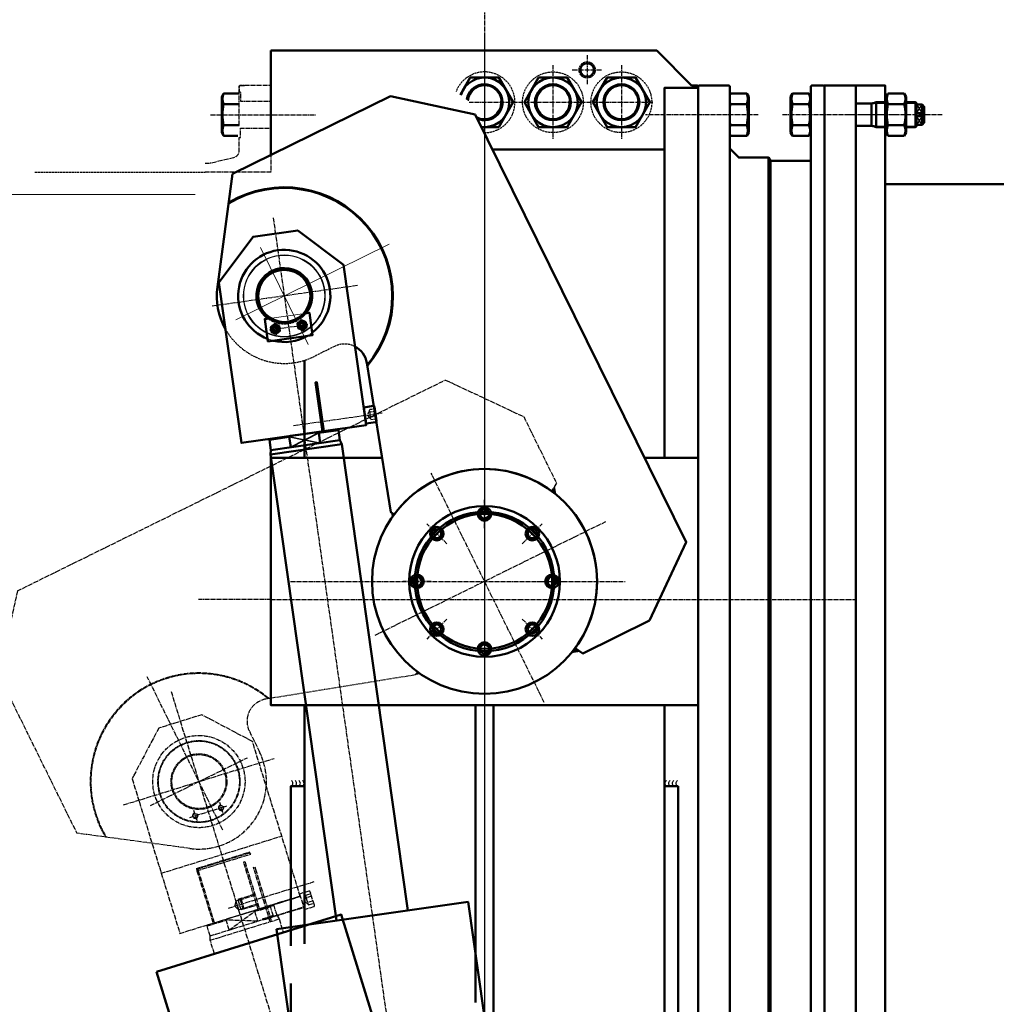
# Model space of a CAD drawing. Header units: millimetres. Extents: x 452087 to 582075, y 10891 to 81641.
# Tile 12 of 46: x 484788 to 486958, y 36136 to 38325. Entities that reach past the tile are written whole.
import ezdxf

# ---------------------------------------------------------------- set-up
doc = ezdxf.new("R2010")
doc.units = ezdxf.units.MM
doc.linetypes.add('AM_DIN_F_W050', pattern=[6.25, 4.75, -1.5])
doc.linetypes.add('AM_DIN_G_W050', pattern=[13.75, 9.75, -1.5, 1, -1.5])
doc.layers.get('Defpoints').update_dxf_attribs({"color": 8})
for name, color, linetype, lineweight in [('AM_0', 7, 'Continuous', 50), ('AM_2', 5, 'Continuous', 50), ('AM_3', 6, 'AM_DIN_F_W050', 25), ('AM_4', 3, 'Continuous', 25), ('AM_5', 3, 'Continuous', 25), ('AM_6', 2, 'Continuous', 35), ('AM_7', 4, 'AM_DIN_G_W050', 25), ('AM_7N', 3, 'AM_DIN_G_W050', 25), ('AM_9', 253, 'Continuous', 0), ('ГТО-2_Бетон 0.6', 2, 'Continuous', 60), ('ОГСО_Оборудование', 7, 'Continuous', 18)]:
    doc.layers.add(name, color=color, linetype=linetype, lineweight=lineweight)
doc.layers.add('ГТО-2_Размеры', color=7, linetype='Continuous')
doc.styles.add('MOSOBL (isocpeur)', font='isocpeur.ttf')
doc.styles.add('RomanS', font='romans.shx', dxfattribs={"width": 0.7})
doc.dimstyles.new('MOSOBL 1-100 (мм)', dxfattribs={"dimscale": 100, "dimtxt": 3, "dimasz": 2, "dimexe": 1.25, "dimexo": 0.625, "dimtad": 1, "dimdec": 0, "dimzin": 9, "dimtxsty": 'RomanS', "dimblk": 'ARCHTICK', "dimcen": 2.5, "dimdle": 1.25, "dimclrd": 7, "dimclre": 7, "dimclrt": 2, "dimadec": 0, "dimazin": 0, "dimtfac": 1, "dimtdec": 0, "dimtmove": 1, "dimatfit": 3, "dimfxl": 1, "dimtfill": 1, "dimlwd": 25, "dimlwe": 25, "dimarcsym": 0})

# ---------------------------------------------------------------- blocks, each defined once
blk = doc.blocks.new('_ArchTick')
at = {"color": 0, "linetype": 'ByBlock', "const_width": 0.15}
blk.add_lwpolyline([(-0.5, -0.5), (0.5, 0.5)], dxfattribs=at)
blk = doc.blocks.new('*D533')
at = {"layer": 'Defpoints', "color": 0, "transparency": 16777216}
for p in [(483020.5661223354, 39090.50458746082), (483020.5661223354, 38636.13221443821), (487420.5661661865, 37436.11098471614)]:
    blk.add_point(p, dxfattribs=at)
at = {"layer": 'ГТО-2_Размеры', "color": 7, "lineweight": 25, "transparency": 16777216}
for p, q in [((483020.5661223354, 38698.63221443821), (483020.5661223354, 39215.50458746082)), ((487420.5661661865, 37498.61098471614), (487420.5661661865, 39215.50458746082)), ((487545.5661661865, 39090.50458746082), (482895.5661223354, 39090.50458746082))]:
    blk.add_line(p, q, dxfattribs=at)
at = {"layer": 'ГТО-2_Размеры', "color": 7, "lineweight": 25, "transparency": 16777216, "xscale": 200, "yscale": 200, "zscale": 200, "rotation": 180}
blk.add_blockref('_ArchTick', (483020.5661223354, 39090.50458746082), dxfattribs=at)
at = {"layer": 'ГТО-2_Размеры', "color": 7, "lineweight": 25, "transparency": 16777216, "xscale": 200, "yscale": 200, "zscale": 200}
blk.add_blockref('_ArchTick', (487420.5661661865, 39090.50458746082), dxfattribs=at)
at = {"layer": 'ГТО-2_Размеры', "color": 2, "transparency": 16777216, "insert": (485220.5661442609, 39303.00458746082), "char_height": 300, "attachment_point": 5, "style": 'MOSOBL (isocpeur)', "bg_fill": 3, "box_fill_scale": 1.1, "bg_fill_color": 256, "bg_fill_true_color": 13158600, "bg_fill_transparency": 0}
blk.add_mtext('4400', dxfattribs=at)
blk = doc.blocks.new('UTEZ-SweESTAVA-naris-spodaj')
at = {"layer": 'AM_7N'}
for p, q in [((-940.000000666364, 440.0000000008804), (-1059.999999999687, 290.0000000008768)), ((-1059.999999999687, 290.0000000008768), (-1059.999999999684, -101.3522601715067)), ((-38.1214958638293, 112.2431753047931), (-58.35589178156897, 171.82039799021)), ((52.41194216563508, 106.323878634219), (80.23152176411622, 162.7592153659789)), ((-765.8893549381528, -238.5047654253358), (-765.8893549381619, 141.4952345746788)), ((-106.3238786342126, 52.41194216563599), (-162.7592153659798, 80.23152176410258)), ((112.2431753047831, 38.12149586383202), (171.8203979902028, 58.35589178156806)), ((299.9999999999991, 7.275957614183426e-12), (-271.4557557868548, 5.456968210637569e-12)), ((-112.2431753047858, -38.12149586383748), (-171.8203979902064, -58.35589178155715)), ((106.3238786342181, -52.41194216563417), (162.7592153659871, -80.23152176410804)), ((-52.41194216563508, -106.323878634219), (-80.23152176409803, -162.7592153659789)), ((-885.889354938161, -118.5047654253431), (-645.8893549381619, -118.5047654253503)), ((38.12149586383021, -112.2431753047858), (58.35589178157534, -171.82039799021))]:
    blk.add_line(p, q, dxfattribs=at)
blk.add_lwpolyline([(-940.0000006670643, 440), (120.0000006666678, 439.9999999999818), (239.9999999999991, 289.9999999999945), (239.9999999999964, 125), (222.1406291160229, 114.6888874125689, 0.9987409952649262), (-222.4288932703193, -114.1288194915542), (-222.4288932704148, -114.1288194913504), (-230.0000000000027, -118.5), (-551.2116760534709, -19.86140547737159, 0.5044290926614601), (-615.8893549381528, -67.65853658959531), (-615.8893549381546, -118.5047654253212, -0.6005324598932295), (-849.6483004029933, -242.9412514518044), (-1059.999999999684, -101.3522601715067)], format="xyb", dxfattribs=at)
for centre, radius in [((0, 0), 249.9999999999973), ((-1.455191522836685e-11, 7.275957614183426e-12), 167.4999999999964), ((0, 0), 155.0000000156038), ((0, 0), 150.0000000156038), ((-765.889354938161, -118.5047654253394), 102.5000000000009), ((-765.889354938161, -118.5047654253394), 91.15470053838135), ((-765.889354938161, -118.5047654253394), 90.00000000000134)]:
    blk.add_circle(centre, radius, dxfattribs=at)
for centre, radius, start, end in [((-48.2366451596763, 142.0324824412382), 15, 15.89237640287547, 201.6243443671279), ((66.32367258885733, 134.5405903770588), 15, 330.8923764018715, 156.6243443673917), ((-765.889354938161, -118.5047654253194), 241.4433756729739, 23.58910796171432, 184.4637402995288), ((-765.889354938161, -118.5047654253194), 240.0000000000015, 23.88573583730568, 184.7374538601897), ((-134.5405903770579, 66.3236725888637), 15, 60.89237640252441, 246.6243443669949), ((142.0324824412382, 48.23664515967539), 15, 285.8923764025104, 111.6243443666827), ((-142.0324824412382, -48.23664515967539), 15, 105.8923764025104, 291.6243443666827), ((134.5405903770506, -66.3236725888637), 15, 240.8923764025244, 66.62434436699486), ((-66.32367258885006, -134.5405903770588), 15, 150.8923764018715, 336.6243443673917), ((48.23664515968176, -142.0324824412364), 15, 195.8923764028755, 21.62434436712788)]:
    blk.add_arc(centre, radius, start, end, dxfattribs=at)
for points in [[(234.3862283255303, 121.7588874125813), (228.2695204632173, 101.9461918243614), (222.1406291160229, 114.6888874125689)], [(-230.0000000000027, -118.5), (-222.4288932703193, -114.1288194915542), (-218.3024820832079, -121.8360632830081)]]:
    blk.add_solid(points, dxfattribs=at)
blk = doc.blocks.new('HID-CIL-max-naris')
for p, q in [((2821.669872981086, 80), (2821.669872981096, -80)), ((2830.999999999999, 77.5), (2831.000000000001, -77.5)), ((2854.000000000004, 77.49999999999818), (2854.000000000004, 33)), ((2854.000000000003, -33), (2854.000000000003, -77.49999999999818))]:
    blk.add_line(p, q)
blk.add_lwpolyline([(2856.000000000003, -42.00000000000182), (2966.000000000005, -41.99999999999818), (2966.000000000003, -45), (2856.000000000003, -45), (2856.000000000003, -139.9999999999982), (3215.999994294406, -140), (3305.999994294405, -50.00000000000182), (3305.999994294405, 49.99999999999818), (3215.999994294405, 140), (2856.000000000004, 139.9999999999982)], close=True)
for points in [[(1774.952260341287, 79.99999999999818), (2821.669872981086, 80), (2830.999999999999, 77.5), (2854.000000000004, 77.49999999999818), (2855.999999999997, 75.5), (2855.999999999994, -75.5), (2854.000000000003, -77.49999999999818), (2831.000000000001, -77.5), (2821.669872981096, -80), (1774.952260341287, -80.00000000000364)], [(2831.000000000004, 33), (2854.000000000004, 33), (2856.000000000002, 31), (2856.000000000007, -31), (2854.000000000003, -33), (2830.999999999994, -33)]]:
    blk.add_lwpolyline(points)
for radius in [59.99999999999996, 57.99999999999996]:
    blk.add_circle((3166.000000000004, 0), radius)
blk.add_arc((3166.000000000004, 0), 61.99999999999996, 223.4640234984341, 136.5359765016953)
at = {"layer": 'AM_0'}
blk.add_lwpolyline([(1774.952260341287, 214.8762513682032), (1774.952260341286, -214.8762513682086), (136.4676504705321, -214.8762513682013), (136.467650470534, 214.8762513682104)], close=True, dxfattribs=at)
at = {"layer": 'AM_2'}
blk.add_lwpolyline([(2860.000000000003, -140.0000000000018), (2860.000000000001, -161.6000000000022, 0.414213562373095), (2862.400000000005, -164.0000000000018), (2893.600000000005, -164, 0.414213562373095), (2896.000000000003, -161.6000000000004), (2896, -140)], format="xyb", close=True, dxfattribs=at)
for centre in [(3096.00000000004, 30), (3096.00000000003, -30)]:
    blk.add_circle(centre, 5.052999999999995, dxfattribs=at)
at = {"layer": 'AM_3'}
for p, q in [((2872.513750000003, -164.0000000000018), (2872.513750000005, -152.0000000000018)), ((2883.486250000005, -164.0000000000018), (2883.486249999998, -152))]:
    blk.add_line(p, q, dxfattribs=at)
blk.add_lwpolyline([(2888.972500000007, -163.9999999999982), (2888.972500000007, -152), (2878.000000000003, -145.6650241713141), (2867.027500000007, -152), (2867.027500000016, -164)], dxfattribs=at)
blk.add_lwpolyline([(2888.972500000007, -152, 0.343145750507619), (2883.486249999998, -152, 0.17157287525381), (2872.513750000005, -152.0000000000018, 0.3431457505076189), (2867.027500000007, -152)], format="xyb", dxfattribs=at)
blk.add_arc((3166.000000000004, 0), 61.99999999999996, 136.5359765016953, 223.4640234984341, dxfattribs=at)
at = {"layer": 'AM_4'}
for centre, start, end in [((3096.00000000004, 30), 351.885939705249, 284.6776326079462), ((3096.00000000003, -30), 348.2000588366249, 282.0939718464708)]:
    blk.add_arc(centre, 5.999999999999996, start, end, dxfattribs=at)
at = {"layer": 'AM_6'}
for p, q in [((2830.999999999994, -33), (2854.000000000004, 33)), ((2831.000000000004, 33), (2854.000000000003, -33))]:
    blk.add_line(p, q, dxfattribs=at)
at = {"layer": 'AM_7'}
for p, q in [((3165.999999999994, -164.3525551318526), (3165.999999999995, 162.786136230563)), ((3109.00000000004, 30), (3083.00000000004, 30)), ((3096.00000000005, 43), (3096.000000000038, -43)), ((2878.000000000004, 19.99999999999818), (2878.000000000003, -179.0000000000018)), ((3340.999994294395, -3.637978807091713e-12), (-157.5707358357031, -1.818989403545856e-12)), ((3109.00000000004, -30), (3083.00000000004, -30))]:
    blk.add_line(p, q, dxfattribs=at)
blk = doc.blocks.new('HID-CIL-min-naris')
at = {"layer": 'AM_0'}
blk.add_lwpolyline([(7684.890194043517, -20637.39217247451), (7684.890194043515, -21067.14467521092), (6046.405584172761, -21067.1446752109), (6046.405584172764, -20637.39217247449)], close=True, dxfattribs=at)
at = {"layer": 'AM_7N'}
for p, q in [((8060.752434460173, -20677.2684238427), (8060.752434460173, -21027.2684238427)), ((7890.752434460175, -20712.26842384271), (7890.752434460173, -20992.26842384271)), ((7716.422307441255, -20772.2684238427), (7716.422307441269, -20932.2684238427)), ((7725.752434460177, -20774.7684238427), (7725.752434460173, -20929.7684238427)), ((7748.752434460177, -20774.7684238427), (7748.752434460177, -20819.2684238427)), ((7872.752434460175, -20789.76842384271), (7750.752434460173, -20789.76842384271)), ((7877.752434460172, -20789.76842384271), (7872.752434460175, -20789.76842384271)), ((7877.752434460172, -20789.76842384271), (7877.752434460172, -20914.76842384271)), ((7750.752434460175, -20792.76842384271), (7875.752434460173, -20792.76842384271)), ((7875.752434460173, -20792.76842384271), (7877.752434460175, -20792.76842384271)), ((7990.75243446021, -20809.2684238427), (7990.75243446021, -20895.2684238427)), ((7725.752434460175, -20885.2684238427), (7748.752434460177, -20819.2684238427)), ((7725.752434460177, -20819.2684238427), (7748.752434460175, -20885.26842384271)), ((7772.752434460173, -20832.2684238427), (7772.752434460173, -21031.2684238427)), ((8003.752434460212, -20822.2684238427), (7977.752434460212, -20822.2684238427)), ((8270.644868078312, -20852.2684238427), (5752.367197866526, -20852.2684238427)), ((7784.752434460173, -20857.2684238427), (7760.752434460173, -20857.2684238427)), ((7760.752434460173, -20864.2684238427), (7760.752434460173, -20857.2684238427)), ((7782.752434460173, -20852.2684238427), (7762.752434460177, -20852.2684238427)), ((7784.752434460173, -20864.2684238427), (7784.752434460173, -20857.2684238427)), ((7784.752434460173, -20864.2684238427), (7760.752434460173, -20864.2684238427)), ((7724.937933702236, -20897.2684238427), (7724.937933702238, -20992.2684238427)), ((7748.752434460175, -20885.26842384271), (7748.752434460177, -20929.7684238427)), ((7750.937933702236, -20992.26842384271), (7750.93793370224, -20897.2684238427)), ((7760.752434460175, -20894.2684238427), (7760.752434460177, -20897.2684238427)), ((7762.592784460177, -20897.2684238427), (7762.592784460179, -20894.2684238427)), ((7782.912084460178, -20894.2684238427), (7782.912084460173, -20897.2684238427)), ((7784.752434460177, -20897.2684238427), (7784.752434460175, -20894.2684238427)), ((8003.752434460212, -20882.2684238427), (7977.75243446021, -20882.2684238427)), ((7715.937933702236, -20911.7684238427), (7840.937933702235, -20911.7684238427)), ((7837.937933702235, -20914.7684238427), (7715.937933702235, -20914.7684238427)), ((7725.937933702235, -20922.2684238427), (7749.937933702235, -20922.2684238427)), ((7842.937933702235, -20914.7684238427), (7837.937933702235, -20914.7684238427)), ((7840.937933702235, -20911.7684238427), (7842.937933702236, -20911.7684238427)), ((7732.451683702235, -21016.2684238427), (7732.45168370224, -21004.2684238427)), ((7743.424183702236, -21016.26842384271), (7743.424183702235, -21004.2684238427))]:
    blk.add_line(p, q, dxfattribs=at)
for points in [[(7750.752434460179, -20894.2684238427), (7860.752434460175, -20894.2684238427), (7860.752434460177, -20897.2684238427), (7750.752434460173, -20897.2684238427), (7750.752434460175, -20992.26842384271), (8110.752428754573, -20992.26842384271), (8200.752428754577, -20902.2684238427), (8200.752428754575, -20802.2684238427), (8110.752428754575, -20712.26842384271), (7750.752434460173, -20712.26842384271)], [(7872.752434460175, -20789.76842384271), (7872.752434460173, -20914.76842384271), (7875.752434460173, -20911.76842384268), (7875.752434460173, -20792.76842384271)]]:
    blk.add_lwpolyline(points, close=True, dxfattribs=at)
for points in [[(7684.890194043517, -20772.2684238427), (7716.422307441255, -20772.2684238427), (7725.752434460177, -20774.7684238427), (7748.752434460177, -20774.7684238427), (7750.752434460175, -20776.7684238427), (7750.752434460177, -20927.7684238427), (7748.752434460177, -20929.7684238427), (7725.752434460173, -20929.7684238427), (7716.422307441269, -20932.2684238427), (7684.890194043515, -20932.2684238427)], [(7725.752434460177, -20819.2684238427), (7748.752434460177, -20819.2684238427), (7750.752434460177, -20821.2684238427), (7750.752434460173, -20883.26842384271), (7748.752434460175, -20885.26842384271), (7725.752434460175, -20885.2684238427)], [(7784.752434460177, -20864.2684238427), (7782.752434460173, -20862.26842384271), (7782.752434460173, -20852.2684238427), (7772.752434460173, -20846.4949211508), (7762.752434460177, -20852.2684238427), (7762.752434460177, -20862.26842384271), (7760.752434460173, -20864.2684238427)], [(7784.752434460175, -20894.2684238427), (7784.752434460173, -20864.2684238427), (7782.752434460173, -20862.26842384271), (7762.752434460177, -20862.26842384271), (7760.752434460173, -20864.2684238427), (7760.752434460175, -20894.2684238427)], [(7762.592784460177, -20862.26842384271), (7762.592784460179, -20894.2684238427)], [(7782.912084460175, -20862.26842384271), (7782.912084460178, -20894.2684238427)], [(7725.937933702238, -20897.2684238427), (7725.937933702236, -20992.2684238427)], [(7727.778283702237, -20897.2684238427), (7727.778283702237, -20922.2684238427), (7725.937933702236, -20924.1087738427)], [(7748.097583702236, -20897.2684238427), (7748.097583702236, -20922.2684238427), (7749.937933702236, -20924.1087738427)], [(7749.937933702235, -20992.26842384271), (7749.937933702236, -20897.2684238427)], [(7748.910433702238, -21016.26842384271), (7748.910433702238, -21004.2684238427), (7737.937933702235, -20997.93344801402), (7726.965433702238, -21004.2684238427), (7726.965433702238, -21016.26842384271)]]:
    blk.add_lwpolyline(points, dxfattribs=at)
blk.add_lwpolyline([(7719.937933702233, -20992.26842384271), (7719.937933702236, -21013.8684238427, 0.414213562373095), (7722.337933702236, -21016.26842384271), (7753.537933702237, -21016.2684238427, 0.414213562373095), (7755.937933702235, -21013.8684238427), (7755.937933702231, -20992.26842384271)], format="xyb", close=True, dxfattribs=at)
blk.add_lwpolyline([(7748.910433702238, -21004.2684238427, 0.343145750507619), (7743.424183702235, -21004.2684238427, 0.17157287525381), (7732.45168370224, -21004.2684238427, 0.3431457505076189), (7726.965433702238, -21004.2684238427)], format="xyb", dxfattribs=at)
for centre, radius in [((8060.752434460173, -20852.2684238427), 61.99999999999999), ((8060.752434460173, -20852.2684238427), 59.99999999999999), ((7990.75243446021, -20822.2684238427), 5.052999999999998), ((7990.75243446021, -20882.2684238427), 5.052999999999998)]:
    blk.add_circle(centre, radius, dxfattribs=at)
for centre, start, end in [((7990.75243446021, -20822.2684238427), 351.8859397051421, 284.6776326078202), ((7990.75243446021, -20882.2684238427), 348.2000588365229, 282.0939718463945)]:
    blk.add_arc(centre, 5.999999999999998, start, end, dxfattribs=at)
blk = doc.blocks.new('UTEerZ-SESTAVA-naris-zgoraj-pogled')
at = {"layer": 'AM_0'}
for p, q in [((-940.0000006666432, 440.0000000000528), (-1059.999999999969, 290.0000000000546)), ((120.0000006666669, 440.0000000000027), (239.9999999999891, 290.0000000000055)), ((-1060.000000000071, -101.3522601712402), (-1059.999999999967, 290.0000000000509))]:
    blk.add_line(p, q, dxfattribs=at)
for points in [[(-940.0000006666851, 440), (120.0000006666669, 440.0000000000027), (239.9999999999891, 290.0000000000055), (240, 125.0000000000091), (222.1406291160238, 114.6888874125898, 0.9987409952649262), (-222.4288932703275, -114.1288194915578), (-222.4288932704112, -114.1288194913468), (-230, -118.4999999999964), (-551.2116760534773, -19.86140547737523, 0.2379358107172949), (-595.6056472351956, -27.44731959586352)], [(-758.3599663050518, -268.3156739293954, -0.1620629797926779), (-849.6483004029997, -242.9412514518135), (-1060.000000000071, -101.3522601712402)]]:
    blk.add_lwpolyline(points, format="xyb", dxfattribs=at)
for centre, radius, start, end in [((-765.8893549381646, -118.5047654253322), 241.4433756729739, 23.58910796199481, 184.4637402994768), ((-765.8893549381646, -118.5047654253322), 240.0000000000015, 23.88573583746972, 184.7374538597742), ((-765.889354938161, -118.5047654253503), 102.5000000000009, 11.03415835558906, 312.6413495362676), ((-765.889354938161, -118.5047654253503), 102.5000000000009, 319.7610868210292, 3.914421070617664)]:
    blk.add_arc(centre, radius, start, end, dxfattribs=at)
for points in [[(234.3862283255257, 121.7588874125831), (228.2695204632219, 101.9461918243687), (222.1406291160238, 114.6888874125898)], [(-230, -118.4999999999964), (-222.4288932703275, -114.1288194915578), (-218.3024820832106, -121.8360632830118)]]:
    blk.add_solid(points, dxfattribs=at)
at = {"layer": 'AM_2'}
for centre, radius in [((0, 4.547473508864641e-12), 249.9999999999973), ((-2.182787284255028e-11, 3.637978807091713e-12), 167.4999999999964), ((0, 0), 155.0000000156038), ((0, 0), 150.0000000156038)]:
    blk.add_circle(centre, radius, dxfattribs=at)
at = {"layer": 'AM_3'}
blk.add_lwpolyline([(-595.2079996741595, -27.15647403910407, 0.2405401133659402), (-615.8893549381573, -67.65853658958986), (-615.889354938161, -118.5047654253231, -0.3995806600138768), (-758.3599663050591, -268.3156739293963, -0.3922501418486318)], format="xyb", dxfattribs=at)
for start, end in [(3.914421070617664, 11.03415835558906), (312.6413495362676, 319.7610868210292)]:
    blk.add_arc((-765.889354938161, -118.5047654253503), 102.5000000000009, start, end, dxfattribs=at)
at = {"layer": 'AM_7'}
for p, q in [((-38.12149586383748, 112.2431753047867), (-58.35589178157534, 171.8203979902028)), ((52.4119421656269, 106.3238786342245), (80.23152176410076, 162.7592153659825)), ((-106.323878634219, 52.41194216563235), (-162.7592153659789, 80.23152176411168)), ((112.2431753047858, 38.12149586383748), (171.8203979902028, 58.3558917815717)), ((299.9999999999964, 8.185452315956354e-12), (-268.172056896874, 1.091393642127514e-11)), ((-112.2431753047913, -38.12149586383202), (-171.82039799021, -58.3558917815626)), ((106.3238786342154, -52.41194216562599), (162.7592153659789, -80.2315217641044)), ((-52.41194216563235, -106.3238786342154), (-80.23152176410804, -162.7592153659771)), ((38.12149586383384, -112.2431753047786), (58.35589178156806, -171.8203979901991))]:
    blk.add_line(p, q, dxfattribs=at)
at = {"layer": 'AM_7N'}
for centre, start, end in [((-48.23664515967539, 142.0324824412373), 15.89237640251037, 201.6243443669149), ((66.32367258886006, 134.5405903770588), 330.8923764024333, 156.6243443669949), ((-134.5405903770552, 66.32367258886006), 60.89237640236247, 246.6243443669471), ((142.032482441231, 48.2366451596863), 285.892376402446, 111.6243443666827), ((-142.0324824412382, -48.23664515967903), 105.892376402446, 291.6243443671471), ((134.5405903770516, -66.32367258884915), 240.8923764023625, 66.62434436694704), ((-66.3236725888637, -134.540590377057), 150.8923764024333, 336.6243443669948), ((48.23664515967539, -142.0324824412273), 195.8923764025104, 21.6243443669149)]:
    blk.add_arc(centre, 15, start, end, dxfattribs=at)
at = {"layer": 'AM_9'}
for p, q in [((-765.889354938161, -238.5047654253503), (-765.889354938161, 141.4952345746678)), ((-885.889354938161, -118.5047654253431), (-645.8893549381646, -118.5047654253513))]:
    blk.add_line(p, q, dxfattribs=at)
for radius in [91.15470053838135, 90.00000000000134]:
    blk.add_circle((-765.889354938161, -118.5047654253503), radius, dxfattribs=at)
blk = doc.blocks.new('*U105', base_point=(4236.116842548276, 5653.888692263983))
at = {"color": 0, "linetype": 'ByBlock', "lineweight": -2}
for centre, radius, start, end in [((4218.282937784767, 5661.183075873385), 9.383972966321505, 306.9429082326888, 53.05709176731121), ((4228.282937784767, 5661.183075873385), 9.383972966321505, 306.9429082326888, 53.05709176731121), ((4238.282937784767, 5661.183075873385), 9.383972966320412, 306.9429082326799, 53.05709176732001), ((4248.282937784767, 5661.183075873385), 9.38397296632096, 306.9429082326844, 53.05709176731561)]:
    blk.add_arc(centre, radius, start, end, dxfattribs=at)
blk = doc.blocks.new('KZ-za-utezjo-sestava-naris')
at = {"layer": 'AM_0'}
for p, q in [((544.9980785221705, 1121.337435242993), (544.9980785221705, 1127.811282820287)), ((891.9974396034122, 1116.141282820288), (896.2986991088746, 1123.591282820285)), ((896.2986991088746, 1123.591282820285), (932.6961800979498, 1123.591282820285)), ((932.6961800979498, 1123.591282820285), (936.9974396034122, 1116.141282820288)), ((546.299338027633, 1100.201282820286), (582.6968190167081, 1100.201282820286)), ((684.2986991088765, 1100.201282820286), (720.6961800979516, 1100.201282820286)), ((891.9974396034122, 1037.481282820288), (891.9974396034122, 1116.141282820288)), ((932.6961800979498, 1100.201282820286), (896.2986991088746, 1100.201282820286)), ((936.9974396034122, 1116.141282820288), (936.9974396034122, 1037.481282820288)), ((546.299338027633, 1053.421282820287), (582.6968190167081, 1053.421282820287)), ((684.2986991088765, 1053.421282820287), (720.6961800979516, 1053.421282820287)), ((932.6961800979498, 1053.421282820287), (896.2986991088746, 1053.421282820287)), ((544.9980785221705, 1025.811282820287), (544.9980785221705, 1032.28513039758)), ((896.2986991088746, 1030.031282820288), (891.9974396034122, 1037.481282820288)), ((932.6961800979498, 1030.031282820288), (896.2986991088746, 1030.031282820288)), ((936.9974396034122, 1037.481282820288), (932.6961800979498, 1030.031282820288)), ((400, 999.3112828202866), (17.32500617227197, 999.3112828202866)), ((630.9559877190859, -982.6887171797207), (630.9559877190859, 981.3112828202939)), ((634.9974396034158, -975.6887171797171), (634.9974396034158, 974.3112828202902))]:
    blk.add_line(p, q, dxfattribs=at)
for points in [[(-184.6942877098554, 1219.311282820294), (382.5028018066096, 1219.311282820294), (459.9998018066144, 1141.811282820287), (472.9980785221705, 1141.811282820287), (474.9980785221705, 1139.811282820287)], [(-7.322398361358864, 1049.311282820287), (31.75126480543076, 1049.311282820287), (63.50552961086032, 1104.311282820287), (31.75126480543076, 1159.311282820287), (-31.75726480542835, 1159.311282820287), (-53.70542910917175, 1121.295947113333)], [(754.997439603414, -1141.188717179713), (752.997439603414, -1143.188717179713), (726.997439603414, -1143.188717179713), (724.997439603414, -1141.188717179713), (724.997439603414, 1139.811282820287), (726.997439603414, 1141.811282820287), (752.997439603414, 1141.811282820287), (754.997439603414, 1139.811282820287)], [(474.9980785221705, 1136.50355328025), (400, 1136.50355328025), (400, 314.3112828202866)], [(544.9980785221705, 1032.28513039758), (546.299338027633, 1030.031282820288), (582.6968190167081, 1030.031282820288), (586.9980785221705, 1037.481282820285), (586.9980785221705, 1116.141282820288), (582.6968190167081, 1123.591282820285), (546.299338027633, 1123.591282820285), (544.9980785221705, 1121.337435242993)], [(724.997439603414, 974.3112828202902), (634.9974396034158, 974.3112828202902), (630.9559877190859, 981.3112828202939), (564.9582704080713, 981.3112828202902), (544.9980785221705, 1001.271474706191)], [(-399.9999999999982, 530.7601235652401), (-399.9999999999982, 314.3112828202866), (-474.9989214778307, 314.3112828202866)], [(354.9944482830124, 314.3112828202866), (474.9980785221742, 314.3112828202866), (474.9980785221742, -235.6887171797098), (-474.9999999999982, -235.6887171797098), (-474.9999999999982, 314.3112828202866), (-227.5300097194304, 314.3112828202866)], [(-400, -766.0873389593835), (-399.9999999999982, -235.6887171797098)], [(400, -235.6887171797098), (400, -1137.880987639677), (474.9980785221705, -1137.880987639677)]]:
    blk.add_lwpolyline(points, dxfattribs=at)
for points in [[(120.2386566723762, 1159.311282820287), (88.48439186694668, 1104.311282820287), (120.2386566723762, 1049.311282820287), (183.7471862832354, 1049.311282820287), (215.5014510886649, 1104.311282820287), (183.7471862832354, 1159.311282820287)], [(272.2386566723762, 1159.311282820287), (240.4843918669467, 1104.311282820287), (272.2386566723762, 1049.311282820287), (335.7471862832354, 1049.311282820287), (367.5014510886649, 1104.311282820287), (335.7471862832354, 1159.311282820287)], [(474.9980785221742, 1139.811282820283), (476.9980785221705, 1141.811282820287), (542.9980785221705, 1141.811282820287), (544.9980785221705, 1139.811282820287), (544.9980785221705, -1141.188717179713), (542.9980785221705, -1143.188717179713), (476.9980785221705, -1143.188717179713), (474.9980785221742, -1141.188715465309)], [(824.997439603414, 1141.811282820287), (754.997439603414, 1141.811282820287), (754.997439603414, -1143.188717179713), (824.997439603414, -1143.188717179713)], [(724.997439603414, 1116.141282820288), (720.6961800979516, 1123.591282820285), (684.2986991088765, 1123.591282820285), (679.997439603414, 1116.141282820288), (679.997439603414, 1037.481282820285), (684.2986991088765, 1030.031282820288), (720.6961800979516, 1030.031282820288), (724.997439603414, 1037.481282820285)]]:
    blk.add_lwpolyline(points, close=True, dxfattribs=at)
for points in [[(544.9980785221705, 1120.036957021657, -0.03276577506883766), (546.299338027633, 1123.591282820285)], [(582.6968190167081, 1030.031282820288, 0.2112919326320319), (582.6968190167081, 1053.421282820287, 0.105645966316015), (582.6968190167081, 1100.201282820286, 0.2112919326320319), (582.6968190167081, 1123.591282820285)], [(684.2986991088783, 1030.031282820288, -0.2112919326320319), (684.2986991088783, 1053.421282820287, -0.105645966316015), (684.2986991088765, 1100.201282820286, -0.2112919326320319), (684.2986991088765, 1123.591282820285)], [(720.6961800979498, 1030.031282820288, 0.2112919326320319), (720.6961800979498, 1053.421282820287, 0.105645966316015), (720.6961800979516, 1100.201282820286, 0.2112919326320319), (720.6961800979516, 1123.591282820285)], [(544.9980785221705, 1092.951780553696, -0.01645447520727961), (546.299338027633, 1100.201282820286, -0.03276577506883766), (544.9980785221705, 1103.755608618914, -0.03276577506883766)], [(544.9980785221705, 1049.866957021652, -0.03276577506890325), (546.2993380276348, 1053.421282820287, -0.01645447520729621), (544.9980785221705, 1060.670785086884, -0.01645447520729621)], [(546.2993380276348, 1030.031282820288, -0.03276577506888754), (544.9980785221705, 1033.585608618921, -0.03276577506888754)]]:
    blk.add_lwpolyline(points, format="xyb", dxfattribs=at)
for centre, radius in [((151.9959214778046, 1104.311282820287), 54.99999999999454), ((151.9989214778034, 1104.311282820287), 37.99999988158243), ((303.9959214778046, 1104.311282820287), 54.99999999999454), ((303.9989214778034, 1104.311282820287), 37.99999988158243)]:
    blk.add_circle(centre, radius, dxfattribs=at)
for centre, radius, start, end in [((0, 1104.311282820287), 54.99999999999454, 262.0771277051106, 162.9338473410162), ((0.002999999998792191, 1104.311282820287), 37.99999988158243, 241.8650308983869, 172.4623140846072), ((922.7381494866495, 1111.896282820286), 28.91050952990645, 156.1386870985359, 203.8613129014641), ((906.2567297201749, 1111.896282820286), 28.91050952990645, 336.1386870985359, 23.86131290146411), ((1005.763089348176, 1076.81128282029), 111.9354493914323, 167.9386039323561, 192.0613960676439), ((823.2317898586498, 1076.811282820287), 111.9354493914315, 347.9386039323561, 12.06139606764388), ((922.7381494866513, 1041.726282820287), 28.91050952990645, 156.1386870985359, 203.8613129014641), ((906.2567297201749, 1041.726282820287), 28.91050952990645, 336.1386870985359, 23.86131290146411)]:
    blk.add_arc(centre, radius, start, end, dxfattribs=at)
at = {"layer": 'AM_2'}
for p, q in [((586.9980785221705, 1106.811282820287), (586.9980785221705, 1104.811282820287)), ((859.9977458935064, 1101.811282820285), (859.9977458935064, 1051.811282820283)), ((869.9476202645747, 1104.811282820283), (869.9476202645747, 1048.811282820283)), ((957.4977458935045, 1104.811282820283), (957.4977458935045, 1048.811282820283)), ((959.9977458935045, 1099.311282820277), (959.9977458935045, 1054.311282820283)), ((959.9977458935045, 1079.993263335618), (972.2228123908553, 1079.993263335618)), ((959.9977458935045, 1073.629302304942), (972.2228123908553, 1073.629302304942)), ((586.9980785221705, 1048.811282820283), (586.9980785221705, 1046.811282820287))]:
    blk.add_line(p, q, dxfattribs=at)
for points in [[(824.997439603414, 1101.811282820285), (859.9977458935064, 1101.811282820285, 0.1474768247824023), (869.9476202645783, 1104.811282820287), (869.9476202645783, 1104.811282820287), (891.9974396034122, 1104.811282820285)], [(891.9974396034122, 1048.811282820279), (869.9476202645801, 1048.811282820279), (869.9476202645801, 1048.811282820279), (869.9476202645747, 1048.811282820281, 0.1474768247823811), (859.9977458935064, 1051.811282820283), (824.997439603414, 1051.811282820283)]]:
    blk.add_lwpolyline(points, format="xyb", dxfattribs=at)
for points in [[(936.9974396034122, 1104.811282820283), (957.4977458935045, 1104.811282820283), (959.9977458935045, 1102.311282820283), (959.9977458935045, 1099.311282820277), (971.9966759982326, 1099.311282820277), (976.996675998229, 1094.311282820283), (976.996675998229, 1059.311282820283), (971.996675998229, 1054.311282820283), (959.9977458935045, 1054.311282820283), (959.9977458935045, 1051.311282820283), (957.4977458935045, 1048.811282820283), (936.9974396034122, 1048.811282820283)], [(959.9977458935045, 1054.537419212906), (972.2228123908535, 1054.537419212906), (972.222812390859, 1099.085146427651), (959.9977458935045, 1099.085146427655)], [(-20, -985.8660729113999), (-20, -1095.688717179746), (20, -1095.688717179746), (20, -235.6887171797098), (-20, -235.6887171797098), (-20, -896.6545160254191)], [(-429.9999999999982, -770.3455711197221), (-429.9999999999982, -415.693564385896), (-400.0000000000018, -415.693564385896), (-400.0000000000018, -766.0873389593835)], [(-400.0000000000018, -1039.803680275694), (-400.0000000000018, -1167.188717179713), (-429.9999999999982, -1167.188717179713), (-429.9999999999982, -854.4493949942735)]]:
    blk.add_lwpolyline(points, dxfattribs=at)
blk.add_lwpolyline([(429.9999999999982, -415.693564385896), (400.0000000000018, -415.693564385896), (400.0000000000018, -1167.188717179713), (429.9999999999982, -1167.188717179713)], close=True, dxfattribs=at)
for centre, radius in [((228.0010785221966, 1176.31128282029), 15), ((151.9959214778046, 1104.311282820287), 40.00000000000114), ((303.9959214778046, 1104.311282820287), 40.00000000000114)]:
    blk.add_circle(centre, radius, dxfattribs=at)
blk.add_arc((0, 1104.311282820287), 40.00000000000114, 245.6939574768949, 170.8660238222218, dxfattribs=at)
at = {"layer": 'AM_3'}
for centre, radius in [((228.0010785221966, 1176.31128282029), 18.00290754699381), ((151.9959214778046, 1104.31128282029), 67.5), ((303.9959214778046, 1104.31128282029), 67.5)]:
    blk.add_circle(centre, radius, dxfattribs=at)
blk.add_arc((0, 1104.31128282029), 67.5, 269.0106371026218, 159.1680514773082, dxfattribs=at)
at = {"layer": 'AM_4'}
for p, q in [((865.4164888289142, 1102.646282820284), (891.9974396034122, 1102.646282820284)), ((936.9974396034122, 1102.646282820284), (959.6627458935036, 1102.646282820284)), ((865.4164888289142, 1050.976282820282), (891.9974396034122, 1050.976282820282)), ((936.9974396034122, 1050.976282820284), (959.6627458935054, 1050.976282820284))]:
    blk.add_line(p, q, dxfattribs=at)
for centre, start, end in [((0.002999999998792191, 1104.311282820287), 80.836347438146, 174.3571880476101), ((151.9989214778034, 1104.311282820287), 80.836347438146, 4.860501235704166), ((303.9989214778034, 1104.31128282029), 80.836347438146, 4.860501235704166), ((0.002999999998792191, 1104.311282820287), 238.1246210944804, 4.860501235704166)]:
    blk.add_arc(centre, 36.37700754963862, start, end, dxfattribs=at)
at = {"layer": 'AM_5'}
for p, q in [((959.9977458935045, 1099.085146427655), (972.222812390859, 1079.993263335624)), ((959.9977458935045, 1079.993263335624), (972.222812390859, 1099.085146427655)), ((972.222812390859, 1073.629302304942), (959.9977458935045, 1054.537419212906)), ((972.222812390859, 1054.537419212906), (959.9977458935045, 1073.629302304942))]:
    blk.add_line(p, q, dxfattribs=at)
at = {"layer": 'AM_7'}
for p, q in [((0, 1254.311282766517), (0, -1254.311282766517)), ((228.0010785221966, 1209.314190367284), (228.0010785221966, 1143.308375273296)), ((151.9959214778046, 1186.81128282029), (151.9959214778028, 1021.811282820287)), ((303.9959214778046, 1186.81128282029), (303.9959214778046, 1021.811282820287)), ((194.9981709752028, 1176.31128282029), (261.0039860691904, 1176.31128282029)), ((-34.43454334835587, 1104.31128282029), (374.9998018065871, 1104.31128282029)), ((608.1632056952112, 1076.811282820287), (357.6086696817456, 1076.811282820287)), ((1016.996675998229, 1076.811282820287), (660.7950030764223, 1076.811282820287)), ((909.9974396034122, 1076.811282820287), (809.997439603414, 1076.811282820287)), ((-430.8579935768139, 39.31128282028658), (312.4999999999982, 39.31128282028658)), ((-475, -0.6887171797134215), (824.9988421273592, -0.6887171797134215))]:
    blk.add_line(p, q, dxfattribs=at)
at = {"layer": 'AM_5', "color": 2, "yscale": 0.82, "zscale": 0.82}
for p, xscale in [((-418.6525751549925, -415.5249585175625), 0.82), ((418.6525751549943, -415.5249585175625), -0.82)]:
    blk.add_blockref('*U105', p, dxfattribs=dict(at, xscale=xscale))
blk = doc.blocks.new('SPIR-tloris-09-07-08')
at = {"layer": 'AM_0', "ltscale": 0.1}
blk.add_line((-4509.999999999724, 3142.9364270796), (-3700.21092929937, 3142.964513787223), dxfattribs=at)
blk.add_lwpolyline([(-4575, 3362.499999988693), (-4509.999999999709, 3362.500000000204), (-4509.999999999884, 1077.500000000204), (-4574.999999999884, 1077.500000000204)], close=True, dxfattribs=at)
blk = doc.blocks.new('_гто-2_рев 4')
at = {"layer": 'AM_0'}
for p, q in [((4584.693847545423, 1220.000000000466), (4874.997921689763, 1220.000000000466)), ((4874.997921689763, 1220.000000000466), (4874.997921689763, 987.642472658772)), ((4979.697221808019, 1100.890000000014), (4944.998481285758, 1100.890000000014)), ((4979.697221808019, 1054.109999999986), (4944.998481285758, 1054.109999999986))]:
    blk.add_line(p, q, dxfattribs=at)
blk.add_lwpolyline([(4948.114313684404, 1030.719999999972), (4979.697221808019, 1030.719999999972), (4983.998481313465, 1038.169999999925), (4983.998481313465, 1116.829999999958), (4979.697221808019, 1124.280000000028), (4944.998481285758, 1124.280000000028)], dxfattribs=at)
blk.add_lwpolyline([(4979.697221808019, 1124.280000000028, -0.2112919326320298), (4979.697221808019, 1100.890000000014, -0.1056459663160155), (4979.697221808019, 1054.109999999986, -0.2112919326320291), (4979.697221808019, 1030.719999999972)], format="xyb", dxfattribs=at)
for points in [[(4796.754369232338, 616.2536786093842), (4806.93088821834, 620.3490167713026), (4815.565814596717, 613.5835618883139), (4814.024221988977, 602.7227688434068), (4803.847703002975, 598.6274306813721), (4795.212776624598, 605.3928855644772)], [(4856.158933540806, 607.8217310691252), (4866.335452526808, 611.9170692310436), (4874.970378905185, 605.1516143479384), (4873.428786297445, 594.2908213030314), (4863.252267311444, 590.1954831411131), (4854.617340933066, 596.9609380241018)]]:
    blk.add_lwpolyline(points, close=True, dxfattribs=at)
for centre in [(4805.389295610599, 609.4882237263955), (4864.793859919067, 601.0562761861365)]:
    blk.add_circle(centre, 9.50000000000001, dxfattribs=at)
at = {"layer": 'AM_2'}
blk.add_lwpolyline([(4799.31246326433, 635.6013608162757), (4789.101085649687, 637.0507747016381), (4782.074462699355, 587.5469711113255), (4881.082069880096, 573.4937252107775), (4888.108692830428, 622.9975288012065), (4877.897315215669, 624.446942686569)], dxfattribs=at)
for centre, radius in [((4399.999559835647, 190.0000000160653), 14.99999999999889), ((4399.999559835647, 190.0000000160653), 9.999999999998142), ((4293.933542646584, 146.0660171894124), 14.99999999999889), ((4293.933542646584, 146.0660171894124), 9.999999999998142), ((4506.065577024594, 146.0660171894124), 14.99999999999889), ((4506.065577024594, 146.0660171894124), 9.999999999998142), ((4249.999559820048, 40.00000000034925), 14.99999999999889), ((4249.999559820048, 40.00000000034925), 9.999999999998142), ((4549.999559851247, 40.00000000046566), 14.99999999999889), ((4549.999559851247, 40.00000000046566), 9.999999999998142), ((4293.933542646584, -66.06601718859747), 14.99999999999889), ((4293.933542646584, -66.06601718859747), 9.999999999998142), ((4506.065577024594, -66.06601718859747), 14.99999999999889), ((4506.065577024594, -66.06601718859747), 9.999999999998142), ((4399.999559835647, -110.000000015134), 14.99999999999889), ((4399.999559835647, -110.000000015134), 9.999999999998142)]:
    blk.add_circle(centre, radius, dxfattribs=at)
at = {"layer": 'AM_3'}
blk.add_line((5398.740841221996, 950.0000000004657), (5020.454321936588, 950.0000000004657), dxfattribs=at)
at = {"layer": 'AM_4'}
for centre, start, end in [((4399.999559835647, 190.0000000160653), 157.1857144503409, 94.79231301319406), ((4293.933542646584, 146.0660171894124), 202.1857144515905, 139.7923130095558), ((4506.065577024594, 146.0660171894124), 112.1857144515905, 49.79231300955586), ((4249.999559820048, 40.00000000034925), 247.1857144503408, 184.792313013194), ((4549.999559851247, 40.00000000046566), 67.18571445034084, 4.792313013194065), ((4293.933542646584, -66.06601718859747), 292.1857144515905, 229.7923130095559), ((4506.065577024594, -66.06601718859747), 22.18571445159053, 319.7923130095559), ((4399.999559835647, -110.000000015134), 337.1857144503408, 274.7923130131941)]:
    blk.add_arc(centre, 12.00000000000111, start, end, dxfattribs=at)
at = {"layer": 'AM_7'}
for p, q in [((4399.999559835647, 1424.197345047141), (4399.999559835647, -3120.0011419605)), ((5008.998481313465, 1077.5), (4774.997078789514, 1077.5)), ((4807.14595134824, 621.8641746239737), (4803.632639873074, 597.1122728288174)), ((4866.550515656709, 613.4322270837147), (4863.037204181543, 588.680325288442))]:
    blk.add_line(p, q, dxfattribs=at)
at = {"layer": 'AM_7N'}
blk.add_line((4874.999559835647, 2.328306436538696e-10), (5035.493419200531, 2.328306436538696e-10), dxfattribs=at)
at = {"layer": 'AM_7N', "flags": 128}
blk.add_lwpolyline([(4874.99792171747, 1107.500000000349), (4874.997921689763, 1140.500000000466), (4876.997921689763, 1142.500000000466), (4942.997921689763, 1142.500000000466), (4944.997921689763, 1140.500000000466), (4944.997921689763, 1128.500000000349), (4941.99792171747, 1128.500000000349), (4941.99792171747, 1107.500000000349)], close=True, dxfattribs=at)
at = {"layer": 'AM_7N'}
blk.add_lwpolyline([(4944.998481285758, 1053.753600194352), (4944.998481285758, 1140.500000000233), (4942.998481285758, 1142.500000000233), (4933.09138418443, 1142.500000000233)], dxfattribs=at)
at = {"layer": 'AM_7N', "flags": 128}
blk.add_lwpolyline([(5020.454321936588, 970.0000000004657), (5009.997921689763, 970.0000000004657), (4957.400169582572, 982.1379427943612, -0.3492419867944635), (4944.997921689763, 997.7282019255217), (4944.997921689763, 997.7282019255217), (4944.997921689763, 1026.500000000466), (4941.99792171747, 1026.500000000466), (4941.99792171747, 1047.500000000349), (4874.99792171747, 1047.500000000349), (4874.997921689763, 950.0000000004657), (5020.454321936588, 950.0000000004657)], format="xyb", dxfattribs=at)
at = {"layer": 'AM_9'}
blk.add_lwpolyline([(4877.897315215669, 624.446942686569), (4799.31246326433, 635.6013608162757)], dxfattribs=at)
for centre in [(4805.389295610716, 609.4882237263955), (4864.793859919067, 601.0562761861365)]:
    blk.add_circle(centre, 6.5, dxfattribs=at)
at = {"layer": 'AM_0', "xscale": -1}
for name, p in [('KZ-za-utezjo-sestava-naris', (4399.999559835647, 0.6887171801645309)), ('SPIR-tloris-09-07-08', (-1000.002087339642, -2219.999999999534))]:
    blk.add_blockref(name, p, dxfattribs=at)
for name, p, rotation in [('UTEerZ-SESTAVA-naris-zgoraj-pogled', (4399.999559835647, 40.00000000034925), 63.75909542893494), ('HID-CIL-max-naris', (4400.003084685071, -2460.00326836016), 261.9213414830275), ('UTEZ-SweESTAVA-naris-spodaj', (4399.999559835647, 40.00000000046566), 333.7590954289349), ('HID-CIL-min-naris', (22580.46157265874, -14258.96059378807), 252.8405443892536)]:
    blk.add_blockref(name, p, dxfattribs=dict(at, rotation=rotation))

msp = doc.modelspace()

# ---------------------------------------------------------------- linework, layer by layer
at = {"layer": 'ОГСО_Оборудование'}
for points in [[(483020.5661223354, 37940.084004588), (485177.566708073, 37936.13221539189)], [(483920.5688694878, 37936.13221539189), (485177.566708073, 37936.13221539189)]]:
    msp.add_lwpolyline(points, dxfattribs=at)

# ---------------------------------------------------------------- next in the draw order: dimensions: what is measured, and where the dimension line sits
at = {"layer": 'ГТО-2_Размеры'}
dim = msp.add_linear_dim(base=(483020.5661223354, 39090.50458746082), p1=(487420.5661661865, 37436.11098471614), p2=(483020.5661223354, 38636.13221443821), dimstyle='MOSOBL 1-100 (мм)', override={"dimtxsty": 'MOSOBL (isocpeur)'}, dxfattribs=at)
dim.commit()
dim.dimension.update_dxf_attribs({"geometry": '*D533', "text_midpoint": (485220.5661442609, 39303.00458746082)})

# ---------------------------------------------------------------- next in the draw order: linework, layer by layer
at = {"layer": 'ГТО-2_Размеры', "color": 1, "lineweight": 40}
msp.add_lwpolyline([(486710.5681667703, 37959.06864151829), (488438.8590544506, 37959.06864151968)], dxfattribs=at)

# ---------------------------------------------------------------- next in the draw order: block references
at = {"layer": 'ГТО-2_Бетон 0.6', "color": 1, "xscale": -1}
msp.add_blockref('_гто-2_рев 4', (490220.5660794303, 37036.13221443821), dxfattribs=at)

doc.saveas('drawing.dxf')
